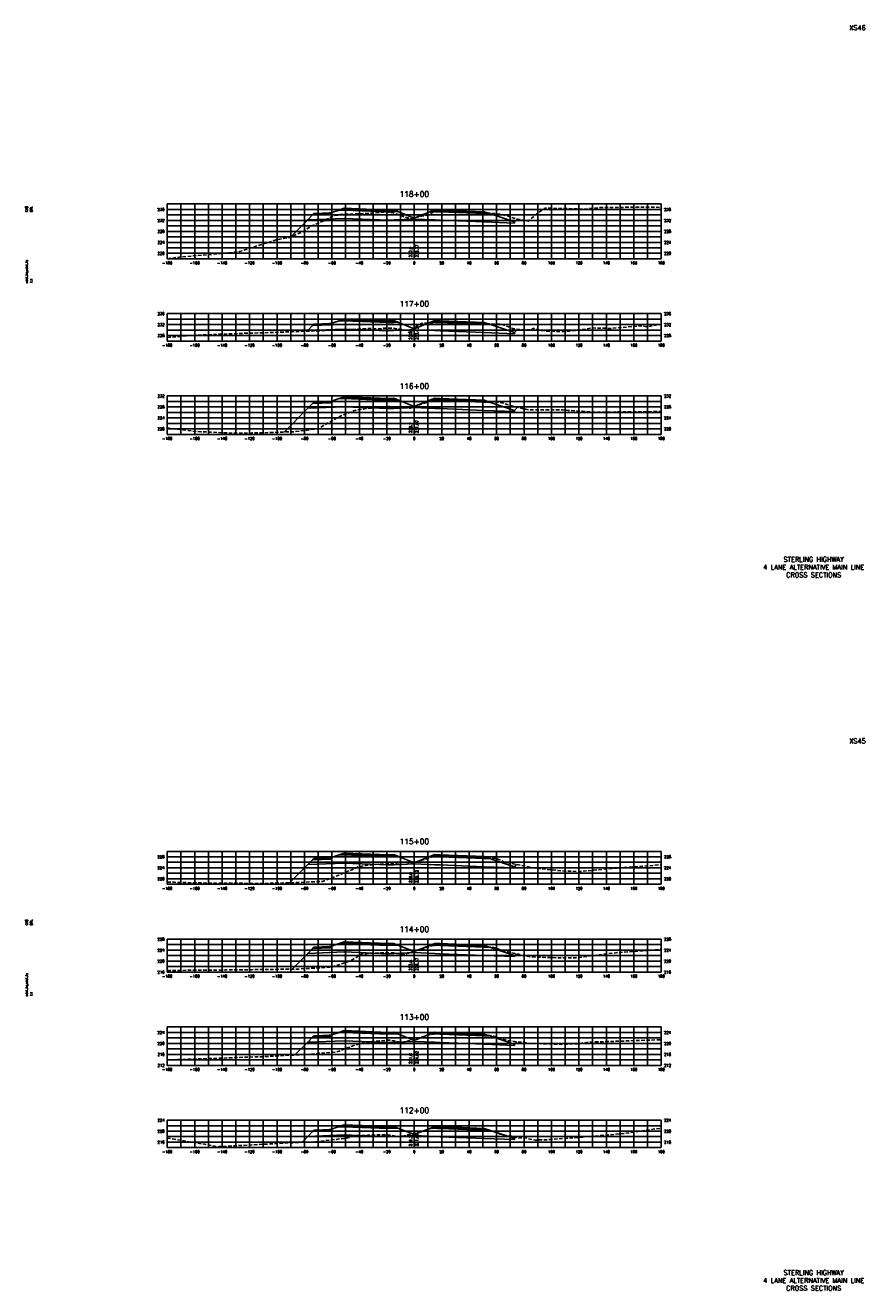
# Model space of a CAD drawing. Extents: x 37 to 9410, y 16 to 8218.
# Tile 41 of 110: x 1497 to 2108, y 6256 to 7178. Entities that reach past the tile are written whole.
import ezdxf
from ezdxf.enums import TextEntityAlignment as Align

# ---------------------------------------------------------------- set-up
doc = ezdxf.new("R2010")
doc.units = 0
doc.header["$LTSCALE"] = 20
doc.header["$MEASUREMENT"] = 0
doc.linetypes.add('HIDDEN_050%', pattern=[0.1875, 0.125, -0.0625])
for name, color, linetype in [('S-AT-TXT175', 6, 'Continuous'), ('S-AT-TXT80', 1, 'Continuous'), ('XDATUM', 3, 'Continuous'), ('XEG', 1, 'HIDDEN_050%'), ('XFG', 2, 'Continuous'), ('XGRID', 251, 'Continuous'), ('XGRIDT', 2, 'Continuous'), ('XREF-BORDER', 7, 'Continuous')]:
    doc.layers.add(name, color=color, linetype=linetype)
doc.styles.add('L100', font='simplex.shx', dxfattribs={"height": 2})
doc.styles.add('L175', font='ROMANSM.shx', dxfattribs={"height": 3.5})
doc.styles.add('L80', font='ROMANSM.shx', dxfattribs={"height": 1.6})

# ---------------------------------------------------------------- blocks, each defined once
blk = doc.blocks.new('03025_00_att1')
at = {"layer": 'S-AT-TXT175', "style": 'L175'}
for tag, p in [('NUM', (32.402, 20.822)), ('LINE1', (30.64, 1.444)), ('LINE2', (30.64, 1.161)), ('LINE3', (30.64, 0.877))]:
    blk.add_attdef(tag, text='', height=0.175, dxfattribs=at).set_placement(p, align=Align.CENTER)
at = {"layer": 'S-AT-TXT80', "style": 'L80'}
for tag, p in [('DESIGNED', (2.094, 14.201)), ('CHECKED', (2.265, 14.201)), ('DRAFTED', (2.436, 14.201)), ('PCTB', (2.094, 11.605)), ('PSCALE', (2.265, 11.605)), ('PVIEW', (2.436, 11.605))]:
    blk.add_attdef(tag, p, '', height=0.08, rotation=90, dxfattribs=at)

msp = doc.modelspace()

# ---------------------------------------------------------------- linework, layer by layer
at = {"layer": 'XDATUM', "flags": 128}
for points in [[(1689.64, 7023.64), (1702.41, 7036.41), (1729, 7037.47), (1761, 7036.19), (1765, 7036.35), (1780, 7036.95), (1795, 7036.35), (1799, 7036.19), (1831, 7034.91), (1853, 7034.03), (1853, 7034.92), (1855.03, 7036.95)], [(1701.98, 6955.28), (1702.41, 6955.71), (1729, 6956.77), (1761, 6955.49), (1765, 6955.65), (1780, 6956.25), (1795, 6955.65), (1799, 6955.49), (1831, 6954.21), (1853, 6953.33), (1853, 6954.22), (1855.32, 6956.54)], [(1685.1, 6881.7), (1702.41, 6899.01), (1729, 6900.07), (1761, 6898.79), (1765, 6898.95), (1780, 6899.55), (1795, 6898.95), (1799, 6898.79), (1831, 6897.51), (1853, 6896.63), (1853, 6897.52), (1855.26, 6899.78)], [(1689.18, 6553.08), (1702.41, 6566.31), (1729, 6567.37), (1761, 6566.09), (1765, 6566.25), (1780, 6566.85), (1795, 6566.25), (1799, 6566.09), (1831, 6564.81), (1853, 6563.93), (1853, 6564.82), (1854.6, 6566.42)], [(1690.79, 6489.99), (1702.41, 6501.61), (1729, 6502.67), (1761, 6501.39), (1765, 6501.55), (1780, 6502.15), (1795, 6501.55), (1799, 6501.39), (1831, 6500.11), (1853, 6499.23), (1853, 6500.12), (1854.24, 6501.36)], [(1693.04, 6427.54), (1702.41, 6436.91), (1729, 6437.97), (1761, 6436.69), (1765, 6436.85), (1780, 6437.45), (1795, 6436.85), (1799, 6436.69), (1831, 6435.41), (1853, 6434.53), (1853, 6435.42), (1854.76, 6437.19)], [(1698.06, 6363.86), (1702.41, 6368.21), (1729, 6369.27), (1761, 6367.99), (1765, 6368.15), (1780, 6368.75), (1795, 6368.15), (1799, 6367.99), (1831, 6366.71), (1853, 6365.83), (1853, 6366.72), (1853.89, 6367.61)]]:
    msp.add_lwpolyline(points, dxfattribs=at)
at = {"layer": 'XEG', "flags": 128}
for points in [[(1600, 7008.06), (1610.23, 7009.39), (1639.83, 7011.86), (1652.61, 7013.23), (1670.24, 7018.92), (1672.05, 7019.51), (1679.38, 7021.73), (1684.02, 7022.64), (1690.21, 7023.74), (1699.44, 7028.26), (1704.25, 7031.43), (1714.78, 7036.05), (1721.24, 7039.45), (1725.26, 7040.05), (1726.11, 7040.27), (1730.43, 7040.43), (1743.91, 7040.99), (1749.17, 7041.35), (1759.51, 7042.09), (1760.85, 7041.99), (1764.28, 7041.69), (1772.93, 7038.53), (1777.38, 7037.18), (1780, 7037.78), (1786.25, 7039.21), (1789.47, 7039.92), (1792.9, 7041.45), (1794.52, 7042.07), (1795.66, 7042.22), (1798.9, 7042.51), (1804.09, 7042.34), (1806.31, 7042.24), (1815.28, 7041.78), (1818.79, 7041.64), (1827.63, 7041.42), (1830.94, 7041.34), (1836.28, 7041.14), (1838.33, 7041.05), (1839.38, 7040.95), (1842.81, 7040.58), (1847.23, 7039.4), (1848.62, 7038.96), (1850.17, 7038.46), (1854.4, 7037.07), (1856.93, 7036.57), (1862.94, 7035.49), (1869.02, 7040.57), (1875.36, 7044.88), (1892.22, 7044.61), (1904.07, 7044.2), (1914.54, 7045.29), (1950.32, 7045.72), (1960, 7045.44)], [(1600, 6950.69), (1601.43, 6950.8), (1617.57, 6952.01), (1620.34, 6952.19), (1626.16, 6952.54), (1645.88, 6953.24), (1655.96, 6953.68), (1674.07, 6954.18), (1700.4, 6955.23), (1701.7, 6955.27), (1710.49, 6955.57), (1717.25, 6955.85), (1718.3, 6955.89), (1730.78, 6956.37), (1741.46, 6956.8), (1746, 6957.15), (1754.32, 6957.02), (1756.82, 6957.42), (1758.4, 6957.49), (1761.33, 6957.38), (1764.53, 6957.53), (1773.27, 6956.02), (1774.15, 6955.87), (1776.53, 6954.05), (1776.84, 6954.04), (1777.27, 6954.52), (1778.98, 6957.13), (1779.72, 6957.42), (1780, 6957.65), (1782.57, 6959.71), (1783.78, 6960.11), (1785.37, 6960.9), (1793.17, 6961.43), (1796.35, 6961.58), (1797.55, 6961.53), (1806.47, 6961.39), (1815.3, 6961.12), (1819.13, 6960.94), (1819.45, 6960.81), (1823.66, 6960.75), (1825.13, 6960.82), (1831.28, 6960.69), (1836.34, 6960.49), (1840.91, 6960.4), (1843.81, 6960.17), (1844.85, 6959.87), (1848.95, 6958.41), (1851.63, 6957.28), (1855.92, 6956.42), (1864.95, 6956.15), (1866.5, 6957.36), (1872.83, 6955.61), (1874.96, 6955.38), (1883.13, 6955.01), (1890.08, 6955.04), (1890.91, 6954.94), (1910.43, 6957.57), (1923.36, 6957.22), (1944.3, 6959.08), (1949.48, 6958.52), (1960, 6960.24)], [(1600, 6884.66), (1622.64, 6881.98), (1624.49, 6881.97), (1648.51, 6880.8), (1661.93, 6881.03), (1671.6, 6881.22), (1692.64, 6881.97), (1699.5, 6882.72), (1709.39, 6884.09), (1713.74, 6886.22), (1721.36, 6890.73), (1726.25, 6893.24), (1735.87, 6897.21), (1739.96, 6898.02), (1743.74, 6898.63), (1748.27, 6899.06), (1753.57, 6899.51), (1758.11, 6899.94), (1762.37, 6900.35), (1766.56, 6899.72), (1770.26, 6899.79), (1772.51, 6899.21), (1775.42, 6899.24), (1777.36, 6899.12), (1780, 6900.34), (1780.43, 6900.53), (1783.85, 6901.64), (1789.71, 6903.48), (1792.25, 6904.29), (1794.77, 6904.64), (1799.14, 6905.08), (1802.98, 6904.92), (1806.71, 6904.8), (1813.99, 6904.59), (1819.22, 6904.51), (1826.51, 6904.24), (1831.29, 6904.16), (1837.77, 6903.84), (1838.96, 6903.79), (1843.74, 6903.04), (1844.32, 6902.93), (1844.73, 6902.76), (1847.35, 6901.75), (1861.22, 6898.3), (1863.43, 6897.88), (1871.01, 6897.87), (1888.1, 6897.91), (1892.21, 6897.44), (1902.71, 6896.85), (1909.87, 6896.24), (1913.74, 6896.25), (1942.82, 6896.4), (1943.05, 6896.4), (1945.85, 6896.42), (1960, 6896.64)], [(1600, 6553.6), (1605.31, 6553.43), (1629.75, 6552.88), (1659.11, 6552.68), (1662.72, 6552.45), (1668.22, 6552.51), (1692.89, 6553.18), (1707.61, 6553.9), (1713.28, 6554.11), (1724.4, 6558.32), (1726.65, 6559.37), (1736.37, 6563.39), (1739.35, 6564.8), (1744.63, 6565.7), (1746.1, 6565.95), (1748.56, 6566.1), (1755.57, 6566.75), (1758.07, 6566.83), (1765.27, 6567.32), (1767.41, 6566.94), (1773.26, 6566.25), (1780, 6568.03), (1783.08, 6568.84), (1787.57, 6570.11), (1791.62, 6571.46), (1793.13, 6572), (1796.77, 6572.31), (1798.49, 6572.48), (1800.76, 6572.41), (1806.1, 6572.3), (1809.96, 6572.1), (1818.31, 6571.76), (1822.37, 6571.69), (1830.6, 6571.49), (1833.09, 6571.33), (1838.24, 6571.08), (1839.39, 6570.79), (1841.62, 6570.16), (1844.2, 6568.86), (1845.64, 6568.15), (1860.13, 6565.35), (1869.12, 6563.61), (1887.98, 6561.75), (1901.37, 6561.32), (1923.41, 6563.43), (1947.62, 6565.23), (1960, 6566.24)], [(1600, 6489.19), (1627.07, 6489.34), (1633.8, 6489.43), (1642.3, 6489.51), (1661.44, 6489.74), (1677.22, 6489.96), (1684.45, 6490.05), (1693.4, 6489.97), (1699.88, 6490.5), (1719.83, 6491.62), (1727.77, 6494.21), (1730.71, 6495.22), (1734.58, 6496.76), (1741.46, 6500.99), (1744.7, 6501.41), (1745.53, 6501.54), (1747.78, 6501.74), (1751.13, 6501.68), (1757.56, 6502.05), (1764.83, 6501.99), (1767.22, 6501.61), (1772.56, 6500.88), (1780, 6503.14), (1782.85, 6504), (1787.29, 6505.2), (1790.71, 6506.49), (1792.04, 6507), (1796.08, 6507.45), (1797.24, 6507.6), (1799.25, 6507.56), (1804.84, 6507.32), (1808.22, 6507.21), (1817.15, 6506.79), (1820.49, 6506.68), (1829.45, 6506.43), (1831.51, 6506.31), (1837.16, 6505.96), (1838.06, 6505.82), (1839.98, 6505.42), (1843.48, 6503.99), (1845.08, 6503.43), (1860.03, 6500.05), (1865.32, 6499), (1887.83, 6498.28), (1898.72, 6498.49), (1909.36, 6499.97), (1927.94, 6502.18), (1951.93, 6503.81), (1960, 6504.53)], [(1600, 6424), (1612.01, 6424.31), (1612.25, 6424.31), (1613.37, 6424.35), (1662.46, 6426.11), (1666.57, 6426.14), (1689.71, 6427.37), (1697.9, 6427.8), (1706.29, 6428.15), (1711.01, 6428.84), (1723.43, 6429.74), (1737.06, 6434.85), (1740.17, 6435.84), (1740.77, 6435.93), (1742.99, 6436.45), (1749.39, 6437.31), (1751.7, 6437.55), (1754.74, 6437.88), (1761.76, 6438.43), (1762.38, 6438.42), (1765.29, 6437.86), (1771.33, 6436.58), (1780, 6439.11), (1780.6, 6439.29), (1785.37, 6440.54), (1787.01, 6441.09), (1791.33, 6442.4), (1794.13, 6442.8), (1795.44, 6443.01), (1800.61, 6442.88), (1803.04, 6442.79), (1806.97, 6442.68), (1815.45, 6442.41), (1819.47, 6442.24), (1827.75, 6442), (1830.28, 6441.89), (1835.27, 6441.73), (1837.65, 6441.27), (1838.68, 6441.1), (1841.88, 6439.8), (1843.31, 6439.23), (1850.03, 6437.78), (1864.11, 6436.02), (1886.19, 6435.43), (1900.37, 6435.74), (1902.25, 6436.21), (1906.93, 6436.87), (1934.51, 6437.76), (1956.08, 6438.59), (1960, 6438.7)], [(1600, 6367.01), (1628.92, 6362.15), (1636.38, 6360.69), (1638.12, 6360.74), (1640.83, 6360.81), (1675.94, 6362.81), (1694.63, 6363.73), (1709.21, 6364.28), (1718.37, 6365.44), (1731.69, 6367.09), (1736.41, 6368.42), (1737.13, 6368.51), (1742.03, 6368.73), (1746.12, 6369.01), (1750.93, 6369.16), (1756.07, 6369.36), (1758.16, 6369.29), (1761.8, 6369.11), (1766.22, 6368.46), (1769.96, 6367.86), (1776.95, 6369.85), (1780, 6370.47), (1784.96, 6371.49), (1788.16, 6372.52), (1789.96, 6373.55), (1791.99, 6373.86), (1793.59, 6374.1), (1797.77, 6373.98), (1801.41, 6373.91), (1807.02, 6373.81), (1813.62, 6373.61), (1819.57, 6373.41), (1826.15, 6373.27), (1829.63, 6373.06), (1833.56, 6372.82), (1835.04, 6372.57), (1836.46, 6372.3), (1841.39, 6370.34), (1842.68, 6369.86), (1852.66, 6367.93), (1856.19, 6367.02), (1859.29, 6367.34), (1868.28, 6365.53), (1875.84, 6365.68), (1899.77, 6367.45), (1910.94, 6368.37), (1933.87, 6370.39), (1956.13, 6373.73), (1960, 6373.92)]]:
    msp.add_lwpolyline(points, dxfattribs=at)
at = {"layer": 'XFG', "flags": 128}
for points in [[(1780, 7037.69), (1768.05, 7042.48), (1765, 7042.35), (1761, 7042.19), (1729, 7043.47), (1724.43, 7043.29), (1719, 7041.48), (1719, 7040.48), (1705.96, 7039.96), (1702.41, 7036.41), (1729, 7037.47), (1761, 7036.19), (1765, 7036.35), (1780, 7036.95), (1780, 7037.69)], [(1719, 7041.48), (1718, 7041.44), (1718, 7041.1), (1708, 7040.7), (1708, 7041.04), (1707, 7041), (1705.96, 7039.96), (1719, 7040.48), (1719, 7041.48)], [(1718, 7041.44), (1708, 7041.04), (1708, 7040.7), (1718, 7041.1), (1718, 7041.44)], [(1765, 7042.69), (1761, 7042.53), (1729, 7043.81), (1729, 7044.81), (1724.43, 7043.29), (1729, 7043.47), (1761, 7042.19), (1765, 7042.35), (1768.05, 7042.48), (1765, 7043.69), (1765, 7042.69)], [(1765, 7043.69), (1761, 7043.53), (1729, 7044.81), (1729, 7044.47), (1761, 7043.19), (1765, 7043.35), (1765, 7043.69)], [(1765, 7043.35), (1761, 7043.19), (1729, 7044.47), (1729, 7043.81), (1761, 7042.53), (1765, 7042.69), (1765, 7043.35)], [(1780, 7037.69), (1791.95, 7042.48), (1795, 7042.35), (1799, 7042.19), (1831, 7040.91), (1835.57, 7040.73), (1853, 7034.92), (1853, 7034.03), (1831, 7034.91), (1799, 7036.19), (1795, 7036.35), (1780, 7036.95)], [(1795, 7043.69), (1791.95, 7042.48), (1795, 7042.35), (1799, 7042.19), (1831, 7040.91), (1835.57, 7040.73), (1831, 7042.25), (1831, 7041.25), (1799, 7042.53), (1795, 7042.69), (1795, 7043.69)], [(1795, 7043.69), (1795, 7043.35), (1799, 7043.19), (1831, 7041.91), (1831, 7042.25), (1799, 7043.53), (1795, 7043.69)], [(1795, 7043.35), (1795, 7042.69), (1799, 7042.53), (1831, 7041.25), (1831, 7041.91), (1799, 7043.19), (1795, 7043.35)], [(1702.41, 7036.41), (1702.41, 7036.41), (1689.64, 7023.64)], [(1853, 7034.92), (1853, 7034.92), (1855.03, 7036.95)], [(1780, 6956.99), (1768.05, 6961.78), (1765, 6961.65), (1761, 6961.49), (1729, 6962.77), (1724.43, 6962.59), (1719, 6960.78), (1719, 6959.78), (1705.96, 6959.26), (1702.41, 6955.71), (1729, 6956.77), (1761, 6955.49), (1765, 6955.65), (1780, 6956.25), (1780, 6956.99)], [(1719, 6960.78), (1718, 6960.74), (1718, 6960.4), (1708, 6960), (1708, 6960.34), (1707, 6960.3), (1705.96, 6959.26), (1719, 6959.78), (1719, 6960.78)], [(1718, 6960.74), (1708, 6960.34), (1708, 6960), (1718, 6960.4), (1718, 6960.74)], [(1765, 6961.99), (1761, 6961.83), (1729, 6963.11), (1729, 6964.11), (1724.43, 6962.59), (1729, 6962.77), (1761, 6961.49), (1765, 6961.65), (1768.05, 6961.78), (1765, 6962.99), (1765, 6961.99)], [(1765, 6962.99), (1761, 6962.83), (1729, 6964.11), (1729, 6963.77), (1761, 6962.49), (1765, 6962.65), (1765, 6962.99)], [(1765, 6962.65), (1761, 6962.49), (1729, 6963.77), (1729, 6963.11), (1761, 6961.83), (1765, 6961.99), (1765, 6962.65)], [(1780, 6956.99), (1791.95, 6961.78), (1795, 6961.65), (1799, 6961.49), (1831, 6960.21), (1835.57, 6960.03), (1853, 6954.22), (1853, 6953.33), (1831, 6954.21), (1799, 6955.49), (1795, 6955.65), (1780, 6956.25)], [(1795, 6962.99), (1791.95, 6961.78), (1795, 6961.65), (1799, 6961.49), (1831, 6960.21), (1835.57, 6960.03), (1831, 6961.55), (1831, 6960.55), (1799, 6961.83), (1795, 6961.99), (1795, 6962.99)], [(1795, 6962.99), (1795, 6962.65), (1799, 6962.49), (1831, 6961.21), (1831, 6961.55), (1799, 6962.83), (1795, 6962.99)], [(1795, 6962.65), (1795, 6961.99), (1799, 6961.83), (1831, 6960.55), (1831, 6961.21), (1799, 6962.49), (1795, 6962.65)], [(1853, 6954.22), (1853, 6954.22), (1855.32, 6956.54)], [(1702.41, 6955.71), (1702.41, 6955.71), (1701.98, 6955.28)], [(1780, 6900.29), (1768.05, 6905.08), (1765, 6904.95), (1761, 6904.79), (1729, 6906.07), (1724.43, 6905.89), (1719, 6904.08), (1719, 6903.08), (1705.96, 6902.56), (1702.41, 6899.01), (1729, 6900.07), (1761, 6898.79), (1765, 6898.95), (1780, 6899.55), (1780, 6900.29)], [(1719, 6904.08), (1718, 6904.04), (1718, 6903.7), (1708, 6903.3), (1708, 6903.64), (1707, 6903.6), (1705.96, 6902.56), (1719, 6903.08), (1719, 6904.08)], [(1718, 6904.04), (1708, 6903.64), (1708, 6903.3), (1718, 6903.7), (1718, 6904.04)], [(1765, 6905.29), (1761, 6905.13), (1729, 6906.41), (1729, 6907.41), (1724.43, 6905.89), (1729, 6906.07), (1761, 6904.79), (1765, 6904.95), (1768.05, 6905.08), (1765, 6906.29), (1765, 6905.29)], [(1765, 6906.29), (1761, 6906.13), (1729, 6907.41), (1729, 6907.07), (1761, 6905.79), (1765, 6905.95), (1765, 6906.29)], [(1765, 6905.95), (1761, 6905.79), (1729, 6907.07), (1729, 6906.41), (1761, 6905.13), (1765, 6905.29), (1765, 6905.95)], [(1780, 6900.29), (1791.95, 6905.08), (1795, 6904.95), (1799, 6904.79), (1831, 6903.51), (1835.57, 6903.33), (1853, 6897.52), (1853, 6896.63), (1831, 6897.51), (1799, 6898.79), (1795, 6898.95), (1780, 6899.55)], [(1795, 6906.29), (1791.95, 6905.08), (1795, 6904.95), (1799, 6904.79), (1831, 6903.51), (1835.57, 6903.33), (1831, 6904.85), (1831, 6903.85), (1799, 6905.13), (1795, 6905.29), (1795, 6906.29)], [(1795, 6906.29), (1795, 6905.95), (1799, 6905.79), (1831, 6904.51), (1831, 6904.85), (1799, 6906.13), (1795, 6906.29)], [(1795, 6905.95), (1795, 6905.29), (1799, 6905.13), (1831, 6903.85), (1831, 6904.51), (1799, 6905.79), (1795, 6905.95)], [(1702.41, 6899.01), (1702.41, 6899.01), (1685.1, 6881.7)], [(1853, 6897.52), (1853, 6897.52), (1855.26, 6899.78)], [(1780, 6567.59), (1768.05, 6572.38), (1765, 6572.25), (1761, 6572.09), (1729, 6573.37), (1724.43, 6573.19), (1719, 6571.38), (1719, 6570.38), (1705.96, 6569.86), (1702.41, 6566.31), (1729, 6567.37), (1761, 6566.09), (1765, 6566.25), (1780, 6566.85), (1780, 6567.59)], [(1719, 6571.38), (1718, 6571.34), (1718, 6571), (1708, 6570.6), (1708, 6570.94), (1707, 6570.9), (1705.96, 6569.86), (1719, 6570.38), (1719, 6571.38)], [(1718, 6571.34), (1708, 6570.94), (1708, 6570.6), (1718, 6571), (1718, 6571.34)], [(1765, 6572.59), (1761, 6572.43), (1729, 6573.71), (1729, 6574.71), (1724.43, 6573.19), (1729, 6573.37), (1761, 6572.09), (1765, 6572.25), (1768.05, 6572.38), (1765, 6573.59), (1765, 6572.59)], [(1765, 6573.59), (1761, 6573.43), (1729, 6574.71), (1729, 6574.37), (1761, 6573.09), (1765, 6573.25), (1765, 6573.59)], [(1765, 6573.25), (1761, 6573.09), (1729, 6574.37), (1729, 6573.71), (1761, 6572.43), (1765, 6572.59), (1765, 6573.25)], [(1780, 6567.59), (1791.95, 6572.38), (1795, 6572.25), (1799, 6572.09), (1831, 6570.81), (1835.57, 6570.63), (1853, 6564.82), (1853, 6563.93), (1831, 6564.81), (1799, 6566.09), (1795, 6566.25), (1780, 6566.85)], [(1795, 6573.59), (1791.95, 6572.38), (1795, 6572.25), (1799, 6572.09), (1831, 6570.81), (1835.57, 6570.63), (1831, 6572.15), (1831, 6571.15), (1799, 6572.43), (1795, 6572.59), (1795, 6573.59)], [(1795, 6573.59), (1795, 6573.25), (1799, 6573.09), (1831, 6571.81), (1831, 6572.15), (1799, 6573.43), (1795, 6573.59)], [(1795, 6573.25), (1795, 6572.59), (1799, 6572.43), (1831, 6571.15), (1831, 6571.81), (1799, 6573.09), (1795, 6573.25)], [(1702.41, 6566.31), (1702.41, 6566.31), (1689.18, 6553.08)], [(1853, 6564.82), (1853, 6564.82), (1854.6, 6566.42)], [(1780, 6502.89), (1768.05, 6507.68), (1765, 6507.55), (1761, 6507.39), (1729, 6508.67), (1724.43, 6508.49), (1719, 6506.68), (1719, 6505.68), (1705.96, 6505.16), (1702.41, 6501.61), (1729, 6502.67), (1761, 6501.39), (1765, 6501.55), (1780, 6502.15), (1780, 6502.89)], [(1719, 6506.68), (1718, 6506.64), (1718, 6506.3), (1708, 6505.9), (1708, 6506.24), (1707, 6506.2), (1705.96, 6505.16), (1719, 6505.68), (1719, 6506.68)], [(1718, 6506.64), (1708, 6506.24), (1708, 6505.9), (1718, 6506.3), (1718, 6506.64)], [(1765, 6507.89), (1761, 6507.73), (1729, 6509.01), (1729, 6510.01), (1724.43, 6508.49), (1729, 6508.67), (1761, 6507.39), (1765, 6507.55), (1768.05, 6507.68), (1765, 6508.89), (1765, 6507.89)], [(1765, 6508.89), (1761, 6508.73), (1729, 6510.01), (1729, 6509.67), (1761, 6508.39), (1765, 6508.55), (1765, 6508.89)], [(1765, 6508.55), (1761, 6508.39), (1729, 6509.67), (1729, 6509.01), (1761, 6507.73), (1765, 6507.89), (1765, 6508.55)], [(1780, 6502.89), (1791.95, 6507.68), (1795, 6507.55), (1799, 6507.39), (1831, 6506.11), (1835.57, 6505.93), (1853, 6500.12), (1853, 6499.23), (1831, 6500.11), (1799, 6501.39), (1795, 6501.55), (1780, 6502.15)], [(1795, 6508.89), (1791.95, 6507.68), (1795, 6507.55), (1799, 6507.39), (1831, 6506.11), (1835.57, 6505.93), (1831, 6507.45), (1831, 6506.45), (1799, 6507.73), (1795, 6507.89), (1795, 6508.89)], [(1795, 6508.89), (1795, 6508.55), (1799, 6508.39), (1831, 6507.11), (1831, 6507.45), (1799, 6508.73), (1795, 6508.89)], [(1795, 6508.55), (1795, 6507.89), (1799, 6507.73), (1831, 6506.45), (1831, 6507.11), (1799, 6508.39), (1795, 6508.55)], [(1702.41, 6501.61), (1702.41, 6501.61), (1690.79, 6489.99)], [(1853, 6500.12), (1853, 6500.12), (1854.24, 6501.36)], [(1780, 6438.19), (1768.05, 6442.98), (1765, 6442.85), (1761, 6442.69), (1729, 6443.97), (1724.43, 6443.79), (1719, 6441.98), (1719, 6440.98), (1705.96, 6440.46), (1702.41, 6436.91), (1729, 6437.97), (1761, 6436.69), (1765, 6436.85), (1780, 6437.45), (1780, 6438.19)], [(1719, 6441.98), (1718, 6441.94), (1718, 6441.6), (1708, 6441.2), (1708, 6441.54), (1707, 6441.5), (1705.96, 6440.46), (1719, 6440.98), (1719, 6441.98)], [(1718, 6441.94), (1708, 6441.54), (1708, 6441.2), (1718, 6441.6), (1718, 6441.94)], [(1765, 6443.19), (1761, 6443.03), (1729, 6444.31), (1729, 6445.31), (1724.43, 6443.79), (1729, 6443.97), (1761, 6442.69), (1765, 6442.85), (1768.05, 6442.98), (1765, 6444.19), (1765, 6443.19)], [(1765, 6444.19), (1761, 6444.03), (1729, 6445.31), (1729, 6444.97), (1761, 6443.69), (1765, 6443.85), (1765, 6444.19)], [(1765, 6443.85), (1761, 6443.69), (1729, 6444.97), (1729, 6444.31), (1761, 6443.03), (1765, 6443.19), (1765, 6443.85)], [(1780, 6438.19), (1791.95, 6442.98), (1795, 6442.85), (1799, 6442.69), (1831, 6441.41), (1835.57, 6441.23), (1853, 6435.42), (1853, 6434.53), (1831, 6435.41), (1799, 6436.69), (1795, 6436.85), (1780, 6437.45)], [(1795, 6444.19), (1791.95, 6442.98), (1795, 6442.85), (1799, 6442.69), (1831, 6441.41), (1835.57, 6441.23), (1831, 6442.75), (1831, 6441.75), (1799, 6443.03), (1795, 6443.19), (1795, 6444.19)], [(1795, 6444.19), (1795, 6443.85), (1799, 6443.69), (1831, 6442.41), (1831, 6442.75), (1799, 6444.03), (1795, 6444.19)], [(1795, 6443.85), (1795, 6443.19), (1799, 6443.03), (1831, 6441.75), (1831, 6442.41), (1799, 6443.69), (1795, 6443.85)], [(1702.41, 6436.91), (1702.41, 6436.91), (1693.04, 6427.54)], [(1853, 6435.42), (1853, 6435.42), (1854.76, 6437.19)], [(1780, 6369.49), (1768.05, 6374.28), (1765, 6374.15), (1761, 6373.99), (1729, 6375.27), (1724.43, 6375.09), (1719, 6373.28), (1719, 6372.28), (1705.96, 6371.76), (1702.41, 6368.21), (1729, 6369.27), (1761, 6367.99), (1765, 6368.15), (1780, 6368.75), (1780, 6369.49)], [(1765, 6374.49), (1761, 6374.33), (1729, 6375.61), (1729, 6376.61), (1724.43, 6375.09), (1729, 6375.27), (1761, 6373.99), (1765, 6374.15), (1768.05, 6374.28), (1765, 6375.49), (1765, 6374.49)], [(1765, 6375.49), (1761, 6375.33), (1729, 6376.61), (1729, 6376.27), (1761, 6374.99), (1765, 6375.15), (1765, 6375.49)], [(1765, 6375.15), (1761, 6374.99), (1729, 6376.27), (1729, 6375.61), (1761, 6374.33), (1765, 6374.49), (1765, 6375.15)], [(1795, 6375.49), (1791.95, 6374.28), (1795, 6374.15), (1799, 6373.99), (1831, 6372.71), (1835.57, 6372.53), (1831, 6374.05), (1831, 6373.05), (1799, 6374.33), (1795, 6374.49), (1795, 6375.49)], [(1795, 6375.49), (1795, 6375.15), (1799, 6374.99), (1831, 6373.71), (1831, 6374.05), (1799, 6375.33), (1795, 6375.49)], [(1795, 6375.15), (1795, 6374.49), (1799, 6374.33), (1831, 6373.05), (1831, 6373.71), (1799, 6374.99), (1795, 6375.15)], [(1702.41, 6368.21), (1702.41, 6368.21), (1698.06, 6363.86)], [(1719, 6373.28), (1718, 6373.24), (1718, 6372.9), (1708, 6372.5), (1708, 6372.84), (1707, 6372.8), (1705.96, 6371.76), (1719, 6372.28), (1719, 6373.28)], [(1718, 6373.24), (1708, 6372.84), (1708, 6372.5), (1718, 6372.9), (1718, 6373.24)], [(1780, 6369.49), (1791.95, 6374.28), (1795, 6374.15), (1799, 6373.99), (1831, 6372.71), (1835.57, 6372.53), (1853, 6366.72), (1853, 6365.83), (1831, 6366.71), (1799, 6367.99), (1795, 6368.15), (1780, 6368.75)], [(1853, 6366.72), (1853, 6366.72), (1853.89, 6367.61)]]:
    msp.add_lwpolyline(points, dxfattribs=at)
at = {"layer": 'XGRID'}
for p, q in [((1600, 7008), (1600, 7048)), ((1600, 7048), (1960, 7048)), ((1600, 7044), (1960, 7044)), ((1600, 7040), (1960, 7040)), ((1610, 7008), (1610, 7048)), ((1620, 7008), (1620, 7048)), ((1630, 7008), (1630, 7048)), ((1640, 7008), (1640, 7048)), ((1650, 7008), (1650, 7048)), ((1660, 7008), (1660, 7048)), ((1670, 7008), (1670, 7048)), ((1680, 7008), (1680, 7048)), ((1690, 7008), (1690, 7048)), ((1700, 7008), (1700, 7048)), ((1710, 7008), (1710, 7048)), ((1720, 7008), (1720, 7048)), ((1730, 7008), (1730, 7048)), ((1740, 7008), (1740, 7048)), ((1750, 7008), (1750, 7048)), ((1760, 7008), (1760, 7048)), ((1770, 7008), (1770, 7048)), ((1780, 7008), (1780, 7048)), ((1790, 7008), (1790, 7048)), ((1800, 7008), (1800, 7048)), ((1810, 7008), (1810, 7048)), ((1820, 7008), (1820, 7048)), ((1830, 7008), (1830, 7048)), ((1840, 7008), (1840, 7048)), ((1850, 7008), (1850, 7048)), ((1860, 7008), (1860, 7048)), ((1870, 7008), (1870, 7048)), ((1880, 7008), (1880, 7048)), ((1890, 7008), (1890, 7048)), ((1900, 7008), (1900, 7048)), ((1910, 7008), (1910, 7048)), ((1920, 7008), (1920, 7048)), ((1930, 7008), (1930, 7048)), ((1940, 7008), (1940, 7048)), ((1950, 7008), (1950, 7048)), ((1960, 7008), (1960, 7048)), ((1600, 7036), (1960, 7036)), ((1600, 7032), (1960, 7032)), ((1600, 7028), (1960, 7028)), ((1600, 7024), (1960, 7024)), ((1600, 7020), (1960, 7020)), ((1600, 7016), (1960, 7016)), ((1600, 7012), (1960, 7012)), ((1600, 7008), (1960, 7008)), ((1600, 6948), (1600, 6968)), ((1600, 6968), (1960, 6968)), ((1610, 6948), (1610, 6968)), ((1620, 6948), (1620, 6968)), ((1630, 6948), (1630, 6968)), ((1640, 6948), (1640, 6968)), ((1650, 6948), (1650, 6968)), ((1660, 6948), (1660, 6968)), ((1670, 6948), (1670, 6968)), ((1680, 6948), (1680, 6968)), ((1690, 6948), (1690, 6968)), ((1700, 6948), (1700, 6968)), ((1710, 6948), (1710, 6968)), ((1720, 6948), (1720, 6968)), ((1730, 6948), (1730, 6968)), ((1740, 6948), (1740, 6968)), ((1750, 6948), (1750, 6968)), ((1760, 6948), (1760, 6968)), ((1770, 6948), (1770, 6968)), ((1780, 6948), (1780, 6968)), ((1790, 6948), (1790, 6968)), ((1800, 6948), (1800, 6968)), ((1810, 6948), (1810, 6968)), ((1820, 6948), (1820, 6968)), ((1830, 6948), (1830, 6968)), ((1840, 6948), (1840, 6968)), ((1850, 6948), (1850, 6968)), ((1860, 6948), (1860, 6968)), ((1870, 6948), (1870, 6968)), ((1880, 6948), (1880, 6968)), ((1890, 6948), (1890, 6968)), ((1900, 6948), (1900, 6968)), ((1910, 6948), (1910, 6968)), ((1920, 6948), (1920, 6968)), ((1930, 6948), (1930, 6968)), ((1940, 6948), (1940, 6968)), ((1950, 6948), (1950, 6968)), ((1960, 6948), (1960, 6968)), ((1600, 6964), (1960, 6964)), ((1600, 6960), (1960, 6960)), ((1600, 6956), (1960, 6956)), ((1600, 6952), (1960, 6952)), ((1600, 6948), (1960, 6948)), ((1600, 6880), (1600, 6908)), ((1600, 6908), (1960, 6908)), ((1600, 6904), (1960, 6904)), ((1610, 6880), (1610, 6908)), ((1620, 6880), (1620, 6908)), ((1630, 6880), (1630, 6908)), ((1640, 6880), (1640, 6908)), ((1650, 6880), (1650, 6908)), ((1660, 6880), (1660, 6908)), ((1670, 6880), (1670, 6908)), ((1680, 6880), (1680, 6908)), ((1690, 6880), (1690, 6908)), ((1700, 6880), (1700, 6908)), ((1710, 6880), (1710, 6908)), ((1720, 6880), (1720, 6908)), ((1730, 6880), (1730, 6908)), ((1740, 6880), (1740, 6908)), ((1750, 6880), (1750, 6908)), ((1760, 6880), (1760, 6908)), ((1770, 6880), (1770, 6908)), ((1780, 6880), (1780, 6908)), ((1790, 6880), (1790, 6908)), ((1800, 6880), (1800, 6908)), ((1810, 6880), (1810, 6908)), ((1820, 6880), (1820, 6908)), ((1830, 6880), (1830, 6908)), ((1840, 6880), (1840, 6908)), ((1850, 6880), (1850, 6908)), ((1860, 6880), (1860, 6908)), ((1870, 6880), (1870, 6908)), ((1880, 6880), (1880, 6908)), ((1890, 6880), (1890, 6908)), ((1900, 6880), (1900, 6908)), ((1910, 6880), (1910, 6908)), ((1920, 6880), (1920, 6908)), ((1930, 6880), (1930, 6908)), ((1940, 6880), (1940, 6908)), ((1950, 6880), (1950, 6908)), ((1960, 6880), (1960, 6908)), ((1600, 6900), (1960, 6900)), ((1600, 6896), (1960, 6896)), ((1600, 6892), (1960, 6892)), ((1600, 6888), (1960, 6888)), ((1600, 6884), (1960, 6884)), ((1600, 6880), (1960, 6880)), ((1600, 6552), (1600, 6576)), ((1600, 6576), (1960, 6576)), ((1600, 6572), (1960, 6572)), ((1610, 6552), (1610, 6576)), ((1620, 6552), (1620, 6576)), ((1630, 6552), (1630, 6576)), ((1640, 6552), (1640, 6576)), ((1650, 6552), (1650, 6576)), ((1660, 6552), (1660, 6576)), ((1670, 6552), (1670, 6576)), ((1680, 6552), (1680, 6576)), ((1690, 6552), (1690, 6576)), ((1700, 6552), (1700, 6576)), ((1710, 6552), (1710, 6576)), ((1720, 6552), (1720, 6576)), ((1730, 6552), (1730, 6576)), ((1740, 6552), (1740, 6576)), ((1750, 6552), (1750, 6576)), ((1760, 6552), (1760, 6576)), ((1770, 6552), (1770, 6576)), ((1780, 6552), (1780, 6576)), ((1790, 6552), (1790, 6576)), ((1800, 6552), (1800, 6576)), ((1810, 6552), (1810, 6576)), ((1820, 6552), (1820, 6576)), ((1830, 6552), (1830, 6576)), ((1840, 6552), (1840, 6576)), ((1850, 6552), (1850, 6576)), ((1860, 6552), (1860, 6576)), ((1870, 6552), (1870, 6576)), ((1880, 6552), (1880, 6576)), ((1890, 6552), (1890, 6576)), ((1900, 6552), (1900, 6576)), ((1910, 6552), (1910, 6576)), ((1920, 6552), (1920, 6576)), ((1930, 6552), (1930, 6576)), ((1940, 6552), (1940, 6576)), ((1950, 6552), (1950, 6576)), ((1960, 6552), (1960, 6576)), ((1600, 6568), (1960, 6568)), ((1600, 6564), (1960, 6564)), ((1600, 6560), (1960, 6560)), ((1600, 6556), (1960, 6556)), ((1600, 6552), (1960, 6552)), ((1600, 6488), (1600, 6512)), ((1600, 6512), (1960, 6512)), ((1600, 6508), (1960, 6508)), ((1600, 6504), (1960, 6504)), ((1610, 6488), (1610, 6512)), ((1620, 6488), (1620, 6512)), ((1630, 6488), (1630, 6512)), ((1640, 6488), (1640, 6512)), ((1650, 6488), (1650, 6512)), ((1660, 6488), (1660, 6512)), ((1670, 6488), (1670, 6512)), ((1680, 6488), (1680, 6512)), ((1690, 6488), (1690, 6512)), ((1700, 6488), (1700, 6512)), ((1710, 6488), (1710, 6512)), ((1720, 6488), (1720, 6512)), ((1730, 6488), (1730, 6512)), ((1740, 6488), (1740, 6512)), ((1750, 6488), (1750, 6512)), ((1760, 6488), (1760, 6512)), ((1770, 6488), (1770, 6512)), ((1780, 6488), (1780, 6512)), ((1790, 6488), (1790, 6512)), ((1800, 6488), (1800, 6512)), ((1810, 6488), (1810, 6512)), ((1820, 6488), (1820, 6512)), ((1830, 6488), (1830, 6512)), ((1840, 6488), (1840, 6512)), ((1850, 6488), (1850, 6512)), ((1860, 6488), (1860, 6512)), ((1870, 6488), (1870, 6512)), ((1880, 6488), (1880, 6512)), ((1890, 6488), (1890, 6512)), ((1900, 6488), (1900, 6512)), ((1910, 6488), (1910, 6512)), ((1920, 6488), (1920, 6512)), ((1930, 6488), (1930, 6512)), ((1940, 6488), (1940, 6512)), ((1950, 6488), (1950, 6512)), ((1960, 6488), (1960, 6512)), ((1600, 6500), (1960, 6500)), ((1600, 6496), (1960, 6496)), ((1600, 6492), (1960, 6492)), ((1600, 6488), (1960, 6488)), ((1600, 6420), (1600, 6448)), ((1600, 6448), (1960, 6448)), ((1600, 6444), (1960, 6444)), ((1600, 6440), (1960, 6440)), ((1610, 6420), (1610, 6448)), ((1620, 6420), (1620, 6448)), ((1630, 6420), (1630, 6448)), ((1640, 6420), (1640, 6448)), ((1650, 6420), (1650, 6448)), ((1660, 6420), (1660, 6448)), ((1670, 6420), (1670, 6448)), ((1680, 6420), (1680, 6448)), ((1690, 6420), (1690, 6448)), ((1700, 6420), (1700, 6448)), ((1710, 6420), (1710, 6448)), ((1720, 6420), (1720, 6448)), ((1730, 6420), (1730, 6448)), ((1740, 6420), (1740, 6448)), ((1750, 6420), (1750, 6448)), ((1760, 6420), (1760, 6448)), ((1770, 6420), (1770, 6448)), ((1780, 6420), (1780, 6448)), ((1790, 6420), (1790, 6448)), ((1800, 6420), (1800, 6448)), ((1810, 6420), (1810, 6448)), ((1820, 6420), (1820, 6448)), ((1830, 6420), (1830, 6448)), ((1840, 6420), (1840, 6448)), ((1850, 6420), (1850, 6448)), ((1860, 6420), (1860, 6448)), ((1870, 6420), (1870, 6448)), ((1880, 6420), (1880, 6448)), ((1890, 6420), (1890, 6448)), ((1900, 6420), (1900, 6448)), ((1910, 6420), (1910, 6448)), ((1920, 6420), (1920, 6448)), ((1930, 6420), (1930, 6448)), ((1940, 6420), (1940, 6448)), ((1950, 6420), (1950, 6448)), ((1960, 6420), (1960, 6448)), ((1600, 6436), (1960, 6436)), ((1600, 6432), (1960, 6432)), ((1600, 6428), (1960, 6428)), ((1600, 6424), (1960, 6424)), ((1600, 6420), (1960, 6420)), ((1600, 6360), (1600, 6380)), ((1600, 6380), (1960, 6380)), ((1600, 6376), (1960, 6376)), ((1610, 6360), (1610, 6380)), ((1620, 6360), (1620, 6380)), ((1630, 6360), (1630, 6380)), ((1640, 6360), (1640, 6380)), ((1650, 6360), (1650, 6380)), ((1660, 6360), (1660, 6380)), ((1670, 6360), (1670, 6380)), ((1680, 6360), (1680, 6380)), ((1690, 6360), (1690, 6380)), ((1700, 6360), (1700, 6380)), ((1710, 6360), (1710, 6380)), ((1720, 6360), (1720, 6380)), ((1730, 6360), (1730, 6380)), ((1740, 6360), (1740, 6380)), ((1750, 6360), (1750, 6380)), ((1760, 6360), (1760, 6380)), ((1770, 6360), (1770, 6380)), ((1780, 6360), (1780, 6380)), ((1790, 6360), (1790, 6380)), ((1800, 6360), (1800, 6380)), ((1810, 6360), (1810, 6380)), ((1820, 6360), (1820, 6380)), ((1830, 6360), (1830, 6380)), ((1840, 6360), (1840, 6380)), ((1850, 6360), (1850, 6380)), ((1860, 6360), (1860, 6380)), ((1870, 6360), (1870, 6380)), ((1880, 6360), (1880, 6380)), ((1890, 6360), (1890, 6380)), ((1900, 6360), (1900, 6380)), ((1910, 6360), (1910, 6380)), ((1920, 6360), (1920, 6380)), ((1930, 6360), (1930, 6380)), ((1940, 6360), (1940, 6380)), ((1950, 6360), (1950, 6380)), ((1960, 6360), (1960, 6380)), ((1600, 6372), (1960, 6372)), ((1600, 6368), (1960, 6368)), ((1600, 6364), (1960, 6364)), ((1600, 6360), (1960, 6360))]:
    msp.add_line(p, q, dxfattribs=at)

# ---------------------------------------------------------------- block references
at = {"layer": 'XREF-BORDER'}
ref = msp.add_blockref('03025_00_att1', (1456.45, 6758.23), dxfattribs=dict(at, xscale=20, yscale=20, zscale=20))
ref.add_attrib('LINE1', 'STERLING HIGHWAY', dxfattribs={"layer": 'S-AT-TXT175', "height": 3.5, "style": 'L175'}).set_placement((2071.07, 6787.1), align=Align.CENTER)
ref.add_attrib('LINE2', '4 LANE ALTERNATIVE MAIN LINE', dxfattribs={"layer": 'S-AT-TXT175', "height": 3.5, "style": 'L175'}).set_placement((2071.07, 6781.44), align=Align.CENTER)
ref.add_attrib('LINE3', 'CROSS SECTIONS', dxfattribs={"layer": 'S-AT-TXT175', "height": 3.5, "style": 'L175'}).set_placement((2071.07, 6775.77), align=Align.CENTER)
ref.add_attrib('NUM', 'XS46', dxfattribs={"layer": 'S-AT-TXT175', "height": 3.5, "style": 'L175'}).set_placement((2103, 7174.66), align=Align.CENTER)
ref.add_attrib('DESIGNED', 'CAB', (1498.34, 7042.25), dxfattribs={"layer": 'S-AT-TXT80', "height": 1.6, "rotation": 90, "style": 'L80'})
ref.add_attrib('CHECKED', 'DRL', (1501.75, 7042.25), dxfattribs={"layer": 'S-AT-TXT80', "height": 1.6, "rotation": 90, "style": 'L80'})
ref.add_attrib('PCTB', 'adot_hs,adot_fs', (1498.34, 6990.32), dxfattribs={"layer": 'S-AT-TXT80', "height": 1.6, "rotation": 90, "style": 'L80'})
ref.add_attrib('PSCALE', '1:1', (1501.75, 6990.32), dxfattribs={"layer": 'S-AT-TXT80', "height": 1.6, "rotation": 90, "style": 'L80'})
ref = msp.add_blockref('03025_00_att1', (1456.45, 6238.23), dxfattribs=dict(at, xscale=20, yscale=20, zscale=20))
ref.add_attrib('LINE1', 'STERLING HIGHWAY', dxfattribs={"layer": 'S-AT-TXT175', "height": 3.5, "style": 'L175'}).set_placement((2071.07, 6267.1), align=Align.CENTER)
ref.add_attrib('LINE2', '4 LANE ALTERNATIVE MAIN LINE', dxfattribs={"layer": 'S-AT-TXT175', "height": 3.5, "style": 'L175'}).set_placement((2071.07, 6261.44), align=Align.CENTER)
ref.add_attrib('LINE3', 'CROSS SECTIONS', dxfattribs={"layer": 'S-AT-TXT175', "height": 3.5, "style": 'L175'}).set_placement((2071.07, 6255.77), align=Align.CENTER)
ref.add_attrib('NUM', 'XS45', dxfattribs={"layer": 'S-AT-TXT175', "height": 3.5, "style": 'L175'}).set_placement((2103, 6654.66), align=Align.CENTER)
ref.add_attrib('DESIGNED', 'CAB', (1498.34, 6522.25), dxfattribs={"layer": 'S-AT-TXT80', "height": 1.6, "rotation": 90, "style": 'L80'})
ref.add_attrib('CHECKED', 'DRL', (1501.75, 6522.25), dxfattribs={"layer": 'S-AT-TXT80', "height": 1.6, "rotation": 90, "style": 'L80'})
ref.add_attrib('PCTB', 'adot_hs,adot_fs', (1498.34, 6470.32), dxfattribs={"layer": 'S-AT-TXT80', "height": 1.6, "rotation": 90, "style": 'L80'})
ref.add_attrib('PSCALE', '1:1', (1501.75, 6470.32), dxfattribs={"layer": 'S-AT-TXT80', "height": 1.6, "rotation": 90, "style": 'L80'})

# ---------------------------------------------------------------- texts
at = {"layer": 'XGRIDT', "style": 'L100'}
for s, p in [('118+00', (1780, 7052)), ('117+00', (1780, 6972)), ('116+00', (1780, 6912)), ('115+00', (1780, 6580)), ('114+00', (1780, 6516)), ('113+00', (1780, 6452)), ('112+00', (1780, 6384))]:
    msp.add_text(s, height=4, dxfattribs=at).set_placement(p, align=Align.BOTTOM_CENTER)
for s, p in [('236', (1598, 7044)), ('232', (1598, 7036)), ('228', (1598, 7028)), ('224', (1598, 7020)), ('220', (1598, 7012)), ('236', (1598, 6968)), ('232', (1598, 6960)), ('228', (1598, 6952)), ('232', (1598, 6908)), ('228', (1598, 6900)), ('224', (1598, 6892)), ('220', (1598, 6884)), ('228', (1598, 6572)), ('224', (1598, 6564)), ('220', (1598, 6556)), ('228', (1598, 6512)), ('224', (1598, 6504)), ('220', (1598, 6496)), ('216', (1598, 6488)), ('224', (1598, 6444)), ('220', (1598, 6436)), ('216', (1598, 6428)), ('212', (1598, 6420)), ('224', (1598, 6380)), ('220', (1598, 6372)), ('216', (1598, 6364))]:
    msp.add_text(s, height=2, dxfattribs=at).set_placement(p, align=Align.MIDDLE_RIGHT)
for s, p in [('236', (1962, 7044)), ('232', (1962, 7036)), ('228', (1962, 7028)), ('224', (1962, 7020)), ('220', (1962, 7012)), ('236', (1962, 6968)), ('232', (1962, 6960)), ('228', (1962, 6952)), ('232', (1962, 6908)), ('228', (1962, 6900)), ('224', (1962, 6892)), ('220', (1962, 6884)), ('228', (1962, 6572)), ('224', (1962, 6564)), ('220', (1962, 6556)), ('228', (1962, 6512)), ('224', (1962, 6504)), ('220', (1962, 6496)), ('216', (1962, 6488)), ('224', (1962, 6444)), ('220', (1962, 6436)), ('216', (1962, 6428)), ('212', (1962, 6420)), ('224', (1962, 6380)), ('220', (1962, 6372)), ('216', (1962, 6364))]:
    msp.add_text(s, height=2, dxfattribs=at).set_placement(p, align=Align.MIDDLE_LEFT)
for s, p in [('232.9', (1779, 7009)), ('230.8', (1779, 6949)), ('228.2', (1779, 6881)), ('226.0', (1779, 6553)), ('223.6', (1779, 6489)), ('221.6', (1779, 6421)), ('219.2', (1779, 6361))]:
    msp.add_text(s, height=2, rotation=90, dxfattribs=at).set_placement(p, align=Align.BOTTOM_LEFT)
for s, p in [('235.77', (1781, 7009)), ('233.42', (1781, 6949)), ('231.07', (1781, 6881)), ('228.72', (1781, 6553)), ('226.37', (1781, 6489)), ('224.02', (1781, 6421)), ('221.67', (1781, 6361))]:
    msp.add_text(s, height=2, rotation=90, dxfattribs=at).set_placement(p, align=Align.TOP_LEFT)
for s, p in [('-180', (1600, 7006)), ('-160', (1620, 7006)), ('-140', (1640, 7006)), ('-120', (1660, 7006)), ('-100', (1680, 7006)), ('-80', (1700, 7006)), ('-60', (1720, 7006)), ('-40', (1740, 7006)), ('-20', (1760, 7006)), ('0', (1780, 7006)), ('20', (1800, 7006)), ('40', (1820, 7006)), ('60', (1840, 7006)), ('80', (1860, 7006)), ('100', (1880, 7006)), ('120', (1900, 7006)), ('140', (1920, 7006)), ('160', (1940, 7006)), ('180', (1960, 7006)), ('-180', (1600, 6946)), ('-160', (1620, 6946)), ('-140', (1640, 6946)), ('-120', (1660, 6946)), ('-100', (1680, 6946)), ('-80', (1700, 6946)), ('-60', (1720, 6946)), ('-40', (1740, 6946)), ('-20', (1760, 6946)), ('0', (1780, 6946)), ('20', (1800, 6946)), ('40', (1820, 6946)), ('60', (1840, 6946)), ('80', (1860, 6946)), ('100', (1880, 6946)), ('120', (1900, 6946)), ('140', (1920, 6946)), ('160', (1940, 6946)), ('180', (1960, 6946)), ('-180', (1600, 6878)), ('-160', (1620, 6878)), ('-140', (1640, 6878)), ('-120', (1660, 6878)), ('-100', (1680, 6878)), ('-80', (1700, 6878)), ('-60', (1720, 6878)), ('-40', (1740, 6878)), ('-20', (1760, 6878)), ('0', (1780, 6878)), ('20', (1800, 6878)), ('40', (1820, 6878)), ('60', (1840, 6878)), ('80', (1860, 6878)), ('100', (1880, 6878)), ('120', (1900, 6878)), ('140', (1920, 6878)), ('160', (1940, 6878)), ('180', (1960, 6878)), ('-180', (1600, 6550)), ('-160', (1620, 6550)), ('-140', (1640, 6550)), ('-120', (1660, 6550)), ('-100', (1680, 6550)), ('-80', (1700, 6550)), ('-60', (1720, 6550)), ('-40', (1740, 6550)), ('-20', (1760, 6550)), ('0', (1780, 6550)), ('20', (1800, 6550)), ('40', (1820, 6550)), ('60', (1840, 6550)), ('80', (1860, 6550)), ('100', (1880, 6550)), ('120', (1900, 6550)), ('140', (1920, 6550)), ('160', (1940, 6550)), ('180', (1960, 6550)), ('-180', (1600, 6486)), ('-160', (1620, 6486)), ('-140', (1640, 6486)), ('-120', (1660, 6486)), ('-100', (1680, 6486)), ('-80', (1700, 6486)), ('-60', (1720, 6486)), ('-40', (1740, 6486)), ('-20', (1760, 6486)), ('0', (1780, 6486)), ('20', (1800, 6486)), ('40', (1820, 6486)), ('60', (1840, 6486)), ('80', (1860, 6486)), ('100', (1880, 6486)), ('120', (1900, 6486)), ('140', (1920, 6486)), ('160', (1940, 6486)), ('180', (1960, 6486)), ('-180', (1600, 6418)), ('-160', (1620, 6418)), ('-140', (1640, 6418)), ('-120', (1660, 6418)), ('-100', (1680, 6418)), ('-80', (1700, 6418)), ('-60', (1720, 6418)), ('-40', (1740, 6418)), ('-20', (1760, 6418)), ('0', (1780, 6418)), ('20', (1800, 6418)), ('40', (1820, 6418)), ('60', (1840, 6418)), ('80', (1860, 6418)), ('100', (1880, 6418)), ('120', (1900, 6418)), ('140', (1920, 6418)), ('160', (1940, 6418)), ('180', (1960, 6418)), ('-180', (1600, 6358)), ('-160', (1620, 6358)), ('-140', (1640, 6358)), ('-120', (1660, 6358)), ('-100', (1680, 6358)), ('-80', (1700, 6358)), ('-60', (1720, 6358)), ('-40', (1740, 6358)), ('-20', (1760, 6358)), ('0', (1780, 6358)), ('20', (1800, 6358)), ('40', (1820, 6358)), ('60', (1840, 6358)), ('80', (1860, 6358)), ('100', (1880, 6358)), ('120', (1900, 6358)), ('140', (1920, 6358)), ('160', (1940, 6358)), ('180', (1960, 6358))]:
    msp.add_text(s, height=2, dxfattribs=at).set_placement(p, align=Align.TOP_CENTER)

doc.saveas('drawing.dxf')
